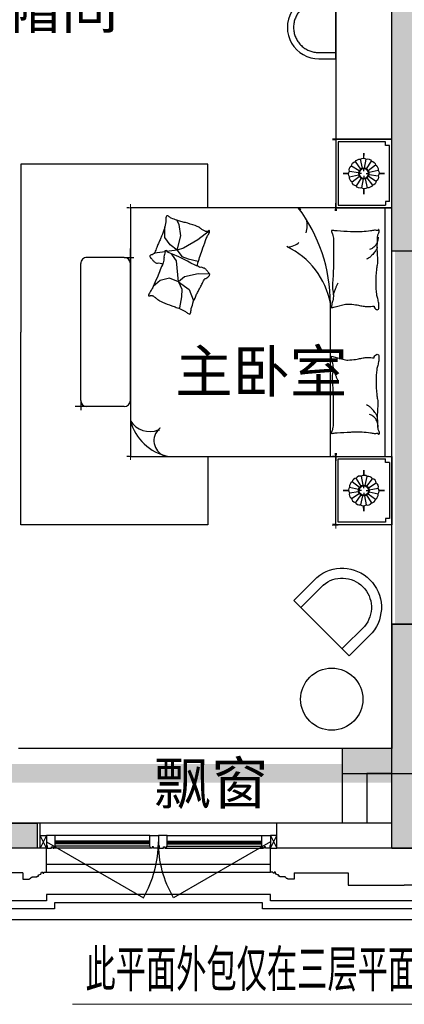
# Model space of a CAD drawing. Header units: millimetres. Extents: x 296296 to 297283, y 219875 to 220035.
# Tile 103 of 256: x 296786.1 to 296789.19, y 220009.73 to 220017.65. Entities that reach past the tile are written whole.
import ezdxf

# ---------------------------------------------------------------- set-up
doc = ezdxf.new("R2010")
doc.units = ezdxf.units.MM
doc.linetypes.add('185洋房-中间套（报建版）-旧规$0$洋房户型$0$CONTINOUS', pattern=[0])
doc.linetypes.add('185洋房-中间套（报建版）-旧规$0$洋房户型$0$XU-140-SF-N1$0$DASH', pattern=[0.35, 0.25, -0.1])
for name, color, linetype, lineweight in [('A-注-房间名称.....ANNO-ROOM', 251, 'Continuous', 0), ('A-注-符号注释.....ANNO-IDEN', 251, 'Continuous', 0), ('面积-计容-住宅-1', 1, 'Continuous', 0)]:
    doc.layers.add(name, color=color, linetype=linetype, lineweight=lineweight)
doc.styles.add('_TCH_DIM', font='SIMPLEX', dxfattribs={"bigfont": 'GBCBIG'})
doc.styles.get("Standard").update_dxf_attribs({"font": 'arial.ttf'})

# ---------------------------------------------------------------- blocks, each defined once
blk = doc.blocks.new('wy53eu64i765i57i78i')
for points in [[(982074.855165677, 187858.4381568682), (982274.855165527, 187858.4381568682), (982274.855165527, 184858.4381608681), (982074.855165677, 184858.4381608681)], [(982074.855165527, 181858.4377258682), (982074.8549365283, 180858.4376965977), (981674.8551094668, 180858.4376965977), (981674.8551047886, 180658.4376857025), (982674.8549365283, 180658.4377036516), (982674.8549365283, 180858.4377480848), (982274.855165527, 180858.4377301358), (982274.855165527, 181858.4377258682)]]:
    blk.add_hatch(color=253).paths.add_polyline_path(points)
at = {"color": 253}
for points in [[(982074.855165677, 187858.4381568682), (982274.855165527, 187858.4381568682), (982274.855165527, 184858.4381608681), (982074.855165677, 184858.4381608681)], [(982074.855165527, 181858.4377258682), (982074.8549365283, 180858.4376965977), (981674.8551094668, 180858.4376965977), (981674.8551047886, 180658.4376857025), (982674.8549365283, 180658.4377036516), (982674.8549365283, 180858.4377480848), (982274.855165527, 180858.4377301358), (982274.855165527, 181858.4377258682)]]:
    blk.add_lwpolyline(points, close=True, dxfattribs=at)
blk = doc.blocks.new('sayea5yuteaytuytrauyt')
h = blk.add_hatch()
h.set_pattern_fill('钢筋混凝土', color=253, scale=100)
h.set_pattern_definition([(45, (0, 0), (-176.7766952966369, 176.7766952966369), []), (49.99999999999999, (0, 0), (717.2601826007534, -62.75213498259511), [75, -825]), (355, (0, 0), (-138.751333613, 752.1921337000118), [60, -660]), (100.4514, (59.77168, -5.22934), (578.5093817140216, 689.4395420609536), [63.74019000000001, -701.142112]), (46.1842, (0, 200), (1067.241048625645, -165.5190143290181), [112.5, -1237.5]), (96.63560000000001, (88.936745, 186.206693), (934.6627055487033, 974.1178709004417), [95.610288, -1051.713]), (351.1842, (0, 200), (934.6619451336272, 974.1186009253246), [90, -990]), (21, (100, 150), (596.9070521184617, -402.6188906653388), [75, -825]), (326.0000000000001, (100, 150), (243.3153319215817, 725.150045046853), [60, -660]), (71.4514, (149.742233, 116.448394), (840.22262858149, 322.5304967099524), [63.74019000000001, -701.142112]), (37.5, (0, 0), (12.15985531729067, 332.8938538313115), [0, -652, 0, -670, 0, -662.5]), (7.5, (0, 0), (263.0695374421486, 394.4117118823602), [0, -382, 0, -637, 0, -252.5]), (327.5, (-223, 0), (533.822436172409, -22.55487173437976), [0, -250, 0, -780, 0, -1035]), (317.5, (-323, 0), (583.1861693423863, 100.1049823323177), [0, -325, 0, -518, 0, -735])])
h.paths.add_polyline_path([(1007424.854593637, 89058.43775986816), (1007424.854593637, 87258.43856486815), (1007174.854593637, 87258.43856486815), (1007174.854593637, 89058.43775986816)])
h.paths.add_polyline_path([(1021574.855280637, 89058.43775986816), (1021574.855280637, 87258.43856486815), (1021324.855280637, 87258.43856486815), (1021324.855280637, 89058.43775986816)])
h.paths.add_polyline_path([(989374.8548266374, 89058.43775186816), (989374.8548266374, 87258.43815686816), (989124.8548266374, 87258.43815686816), (989124.8548266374, 89058.43775186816)])
h.paths.add_polyline_path([(1039624.855051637, 89058.43775186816), (1039624.855051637, 87258.43815686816), (1039374.855051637, 87258.43815686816), (1039374.855051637, 89058.43775186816)])
h.paths.add_polyline_path([(1014474.854936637, 87858.43815686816), (1014474.854936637, 84858.43816086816), (1014274.854936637, 84858.43816086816), (1014274.854936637, 87858.43815686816)])
h.paths.add_polyline_path([(1044574.854944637, 92958.43692786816), (1044574.854944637, 91158.43691286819), (1044374.854944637, 91158.43691286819), (1044374.854944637, 92758.43691286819), (1044074.854822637, 92758.43691286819), (1044074.854822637, 92958.43691286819)])
h.paths.add_polyline_path([(984374.8549336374, 92758.43691286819), (984374.8549336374, 91158.43691286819), (984174.8549336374, 91158.43691286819), (984174.8548116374, 92958.43691286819), (984674.8550556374, 92958.43691286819), (984674.8550556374, 92758.43691286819)])
h.paths.add_polyline_path([(1027974.850721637, 92758.43691286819), (1027974.850721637, 91258.40206186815), (1027774.850721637, 91258.40206186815), (1027774.850721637, 92958.43691286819), (1028324.850721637, 92958.43691286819), (1028324.850721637, 92758.43691286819)])
h.paths.add_polyline_path([(1000974.859155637, 92958.43691286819), (1000974.859155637, 91258.40206186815), (1000774.859155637, 91258.40206186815), (1000774.859155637, 92758.43691286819), (1000424.859155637, 92758.43691286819), (1000424.859155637, 92958.43691286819)])
h.paths.add_polyline_path([(1033174.859613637, 92958.43691286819), (1033174.859613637, 91258.40205786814), (1032974.859613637, 91258.40205786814), (1032974.859613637, 92758.43691286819), (1032624.859613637, 92758.43691286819), (1032624.859613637, 92958.43691286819)])
h.paths.add_polyline_path([(995774.8502636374, 92758.43691286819), (995774.8502636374, 91258.40205786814), (995574.8502636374, 91258.40205786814), (995574.8502636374, 92958.43691286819), (996124.8502636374, 92958.43691286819), (996124.8502636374, 92758.43691286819)])
h.paths.add_polyline_path([(1014874.854936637, 80258.43772586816), (1014874.854936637, 80058.43772586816), (1014274.854936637, 80058.43772586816), (1014274.854936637, 81858.43772586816), (1014474.854936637, 81858.43772586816), (1014474.854936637, 80258.43772586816)])
h.paths.add_polyline_path([(1046674.855165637, 92358.43775186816), (1046674.855165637, 90658.43777086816), (1046474.855165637, 90658.43777086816), (1046474.855165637, 92158.43775186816), (1046024.855051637, 92158.43775186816), (1046024.855051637, 92358.43775186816)])
h.paths.add_polyline_path([(982274.8547116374, 92158.43775186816), (982274.8547116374, 90658.43777086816), (982074.8547116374, 90658.43777086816), (982074.8547116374, 92358.43775186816), (982724.8548266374, 92358.43775186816), (982724.8548266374, 92158.43775186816)])
h.paths.add_polyline_path([(1042874.855566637, 80058.43772586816), (1042874.855604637, 79458.43791586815), (1042074.855596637, 79458.43791586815), (1042074.855596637, 79658.43791586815), (1042674.855566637, 79658.43791586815), (1042674.855528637, 80258.43772586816), (1043624.855539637, 80258.43772586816), (1043624.855539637, 80058.43772586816)])
h.paths.add_polyline_path([(1010674.855341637, 80058.43772586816), (1010674.855379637, 79458.43791586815), (1009874.855367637, 79458.43791586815), (1009874.855367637, 79658.43791586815), (1010474.855341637, 79658.43791586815), (1010474.855303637, 80258.43772586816), (1011424.855310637, 80258.43772586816), (1011424.855310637, 80058.43772586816)])
h.paths.add_polyline_path([(1018874.854505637, 79658.43791586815), (1018874.854505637, 79458.43791586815), (1018074.854498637, 79458.43791586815), (1018074.854536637, 80058.43772586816), (1017324.854563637, 80058.43772586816), (1017324.854563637, 80258.43772586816), (1018274.854536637, 80258.43773286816), (1018274.854536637, 79658.43791586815)])
h.paths.add_polyline_path([(986674.8542806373, 79658.43791586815), (986674.8542806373, 79458.43791586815), (985874.8542736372, 79458.43791586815), (985874.8543116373, 80058.43772586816), (985124.8543376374, 80058.43772586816), (985124.8543376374, 80258.43772586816), (986074.8543116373, 80258.43773286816), (986074.8543116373, 79658.43791586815)])
h.paths.add_polyline_path([(1016574.855280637, 92758.43691286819), (1016574.855280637, 91158.43691286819), (1016374.855280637, 91158.43691286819), (1016374.855280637, 92158.43775186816), (1016074.855051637, 92158.43775186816), (1016074.855051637, 92358.43775186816), (1016374.855280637, 92358.43775186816), (1016374.855280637, 92958.43691286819), (1016874.855280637, 92958.43691286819), (1016874.855280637, 92758.43691286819)])
h.paths.add_polyline_path([(1012374.854593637, 92158.43775186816), (1012374.854593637, 91158.43691286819), (1012174.854593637, 91158.43691286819), (1012174.854593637, 92758.43691286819), (1011874.854593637, 92758.43691286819), (1011874.854593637, 92958.43691286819), (1012374.854593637, 92958.43691286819), (1012374.854593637, 92358.43775186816), (1012674.854826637, 92358.43775186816), (1012674.854826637, 92158.43775186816)])
h.paths.add_polyline_path([(1031699.854631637, 87258.43614286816), (1031699.854631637, 86658.43778686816), (1029249.854215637, 86658.43778686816), (1029249.854215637, 87258.43614286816), (1029449.854215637, 87258.43614286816), (1029449.854215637, 86858.43778286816), (1031499.854631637, 86858.43778286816), (1031499.854631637, 87258.43614286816)])
h.paths.add_polyline_path([(999499.8556616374, 87258.43614286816), (999499.8556616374, 86658.43778686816), (997049.8552426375, 86658.43778686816), (997049.8552426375, 87258.43614286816), (997249.8552426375, 87258.43614286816), (997249.8552426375, 86858.43778286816), (999299.8556616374, 86858.43778286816), (999299.8556616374, 87258.43614286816)])
h.paths.add_polyline_path([(1029449.854215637, 89158.43772886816), (1029449.854215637, 88743.43829786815), (1029249.854215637, 88743.43829786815), (1029249.854215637, 89358.43772886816), (1031699.854631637, 89358.43772886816), (1031699.854631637, 88743.43913286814), (1031499.854631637, 88743.43913286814), (1031499.854631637, 89158.43772886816)])
h.paths.add_polyline_path([(999499.8556616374, 89358.43772886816), (999499.8556616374, 88743.43829786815), (999299.8556616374, 88743.43829786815), (999299.8556616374, 89158.43772886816), (997249.8552426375, 89158.43772886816), (997249.8552426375, 88743.43913286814), (997049.8552426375, 88743.43913286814), (997049.8552426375, 89358.43772886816)])
h.paths.add_polyline_path([(1026174.845110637, 92958.43691286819), (1026174.845110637, 90058.43717586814), (1025974.845110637, 90058.43717586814), (1025974.845110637, 92758.43691286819), (1025574.850809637, 92758.43691286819), (1025574.850809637, 92958.43691286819)])
h.paths.add_polyline_path([(1002774.864763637, 92758.43691286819), (1002774.864763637, 90058.43717586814), (1002574.864763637, 90058.43717586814), (1002574.864763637, 92958.43691286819), (1003174.859068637, 92958.43691286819), (1003174.859068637, 92758.43691286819)])
h.paths.add_polyline_path([(993974.8547306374, 92958.43691686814), (993974.8547306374, 90058.44779286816), (993774.8547306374, 90058.44779286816), (993774.8547306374, 92758.43691286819), (993374.8515306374, 92758.43691286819), (993374.8515306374, 92958.43691286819)])
h.paths.add_polyline_path([(1034974.855142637, 92758.43691286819), (1034974.855142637, 90058.44779286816), (1034774.855142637, 90058.44779286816), (1034774.855142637, 92958.43691686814), (1035374.858343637, 92958.43691286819), (1035374.858343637, 92758.43691286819)])
h.paths.add_polyline_path([(1046674.855165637, 83408.43776386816), (1046674.855165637, 80058.43772586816), (1046074.855165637, 80058.43772586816), (1046074.855165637, 80258.43772586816), (1046474.855165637, 80258.43772586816), (1046474.855165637, 83408.43776386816)])
h.paths.add_polyline_path([(982674.8547116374, 80258.43772586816), (982674.8547116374, 80058.43772586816), (982074.8547116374, 80058.43772586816), (982074.8547116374, 83408.43776386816), (982274.8547116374, 83408.43776386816), (982274.8547116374, 80258.43772586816)])
h.paths.add_polyline_path([(1001674.854280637, 89358.43772886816), (1001674.854280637, 86658.43778686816), (1001474.854280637, 86658.43778686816), (1001474.854280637, 89158.43772886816), (1000774.859155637, 89158.43772886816), (1000774.859155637, 89358.43772886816)])
h.paths.add_polyline_path([(1027274.855596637, 89158.43772886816), (1027274.855596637, 86658.43778686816), (1027074.855596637, 86658.43778686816), (1027074.855596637, 89358.43772886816), (1027974.850721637, 89358.43772886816), (1027974.850721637, 89158.43772886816)])
h.paths.add_polyline_path([(995074.8548266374, 89158.43772886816), (995074.8548266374, 86658.43778686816), (994874.8548266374, 86658.43778686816), (994874.8548266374, 89358.43772886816), (995774.8502636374, 89358.43772886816), (995774.8502636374, 89158.43772886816)])
h.paths.add_polyline_path([(1033874.855051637, 89358.43772886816), (1033874.855051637, 86658.43778686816), (1033674.855051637, 86658.43778686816), (1033674.855051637, 89158.43772886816), (1032974.859613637, 89158.43772886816), (1032974.859613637, 89358.43772886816)])
h.paths.add_polyline_path([(989374.8548266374, 92958.43691286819), (989374.8548266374, 92158.43691286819), (988974.8548266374, 92158.43691286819), (988974.8548266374, 92958.43691286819)])
h.paths.add_polyline_path([(1007574.854593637, 92958.43691286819), (1007574.854593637, 92158.43691286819), (1007174.854593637, 92158.43691286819), (1007174.854593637, 92958.43691286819)])
h.paths.add_polyline_path([(995074.8548266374, 79658.43738986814), (995074.8548266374, 79258.43738986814), (994374.8548266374, 79258.43738986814), (994374.8548266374, 79658.43738986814)])
h.paths.add_polyline_path([(1002174.854280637, 79658.43738986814), (1002174.854280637, 79258.43738986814), (1001474.854280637, 79258.43738986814), (1001474.854280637, 79658.43738986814)])
h.paths.add_polyline_path([(1027274.855596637, 79658.43738986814), (1027274.855596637, 79258.43738986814), (1026574.855596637, 79258.43738986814), (1026574.855596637, 79658.43738986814)])
h.paths.add_polyline_path([(1034374.855051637, 79658.43738986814), (1034374.855051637, 79258.43738986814), (1033674.855051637, 79258.43738986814), (1033674.855051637, 79658.43738986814)])
h.paths.add_polyline_path([(1039774.855051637, 92958.43691286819), (1039774.855051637, 92158.43691286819), (1039374.855051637, 92158.43691286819), (1039374.855051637, 92958.43691286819)])
h.paths.add_polyline_path([(1021574.855280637, 92958.43691286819), (1021574.855280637, 92158.43691286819), (1021174.855280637, 92158.43691286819), (1021174.855280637, 92958.43691286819)])
at = {"color": 253}
for points in [[(1014474.854936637, 87858.43815686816), (1014474.854936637, 84858.43816086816), (1014274.854936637, 84858.43816086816), (1014274.854936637, 87858.43815686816), (1014474.854936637, 87858.43815686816)], [(1014874.854936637, 80258.43772586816), (1014874.854936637, 80058.43772586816), (1014274.854936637, 80058.43772586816), (1014274.854936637, 81858.43772586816), (1014474.854936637, 81858.43772586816), (1014474.854936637, 80258.43772586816), (1014874.854936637, 80258.43772586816)], [(1010674.855341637, 80058.43772586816), (1010674.855379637, 79458.43791586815), (1009874.855367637, 79458.43791586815), (1009874.855367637, 79658.43791586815), (1010474.855341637, 79658.43791586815), (1010474.855303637, 80258.43772586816), (1011424.855310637, 80258.43772586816), (1011424.855310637, 80058.43772586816), (1010674.855341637, 80058.43772586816)]]:
    blk.add_lwpolyline(points, close=True, dxfattribs=at)
blk = doc.blocks.new('aersuhetadujtyrujryjiyruj')
at = {"color": 253}
for points in [[(820399.8551656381, 221328.4376816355), (822199.8551656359, 221328.4376816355)], [(820399.8551656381, 221263.4376816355), (822199.8551656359, 221263.4376816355)], [(824349.8551656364, 221328.4376816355), (826149.8551656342, 221328.4376816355)], [(824349.8551656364, 221263.4376816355), (826149.8551656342, 221263.4376816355)], [(826774.8551656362, 221033.4376816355), (826149.8551656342, 221033.4376816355), (826149.8551656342, 221083.4376816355), (824349.8551656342, 221083.4376816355), (824349.8551656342, 221033.4376816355), (822199.8551656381, 221033.4376816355), (822199.8551656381, 221083.4376816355), (820399.8551656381, 221083.4376816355), (820399.8551656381, 221033.4376816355), (819774.8551656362, 221033.4376816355)], [(826774.8551656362, 220968.4376816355), (826084.8551656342, 220968.4376816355), (826084.8551656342, 221018.4376816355), (824414.8551656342, 221018.4376816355), (824414.8551656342, 220968.4376816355), (822134.8551656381, 220968.4376816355), (822134.8551656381, 221018.4376816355), (820464.8551656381, 221018.4376816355), (820464.8551656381, 220968.4376816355), (819774.8551656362, 220968.4376816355)], [(819774.8551656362, 220883.4376816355), (826774.8551656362, 220883.4376816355)]]:
    blk.add_lwpolyline(points, dxfattribs=at)
blk = doc.blocks.new('4uyh5uj6kj67j75rykjtuk7tsik76ykj')
at = {"color": 253}
for s, p in [('衣帽间', (835696.4975653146, 428650)), ('主卧室', (837535.0101857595, 425724)), ('飘窗', (837362.7660356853, 422412.5236090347))]:
    blk.add_text(s, height=337.5886524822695, dxfattribs=at).set_placement(p)
blk = doc.blocks.new('185洋房-中间套（报建版）-旧规$0$洋房户型$0$11A$C643C1FD2')
at = {"color": 253}
for points in [[(28.00162752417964, 342.6770962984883, -0.2633679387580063), (0.0515171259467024, 361.4657623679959, -0.494818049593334), (9.22300753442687, 380.2089987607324, -0.049224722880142), (26.89366485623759, 381.9528907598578, -0.0368308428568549), (50.53589313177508, 380.2089987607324, -0.0318926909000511), (88.513958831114, 372.0737317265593, 0.0357819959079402), (122.4282498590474, 365.0841070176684, 0.0329412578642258), (212.0899194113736, 359.1705537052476, 0.0265644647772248), (323.3170857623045, 365.0841070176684, 0.0179054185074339), (360.8313586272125, 370.4487565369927, -0.0333974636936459), (381.0393698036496, 372.7026747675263, -0.0320396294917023), (418.1219118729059, 371.9701745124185, 0.018441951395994), (482.4437609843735, 368.9494421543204, 0.0108372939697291), (547.20722402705, 369.7023622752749, 0.0146238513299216), (595.1154809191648, 372.7026747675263, 0.1112493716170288), (617.6622878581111, 380.009099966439, -0.1537083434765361), (634.5505437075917, 383.9622313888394, -0.0764444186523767), (641.9869964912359, 382.2391803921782, -0.215512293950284), (643.9398537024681, 380.2089987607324, -0.5858582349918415), (641.2773915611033, 377.1638927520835, 0.3634893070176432), (636.428366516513, 374.5792910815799, 0.1917162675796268), (636.3710470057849, 363.0441536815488, -0.1296753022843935), (638.3061893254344, 346.4303289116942, -0.0173502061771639), (635.3064320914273, 329.6262630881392, 0.0193256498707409), (632.6727208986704, 314.5282753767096, 0.0188175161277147), (626.0583722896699, 246.1461785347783, 0.0218280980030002), (625.1612337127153, 186.9199199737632, 0.0062041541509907), (626.5468691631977, 153.0692459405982, 0.0019630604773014), (632.6727208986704, 46.17539165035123, 0.0283408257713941), (636.9498540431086, 10.04676229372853, -0.1170135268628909), (636.428366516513, 1.137023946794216, -0.3660599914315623), (634.9992988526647, 0.2057491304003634, -0.0397304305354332), (621.4055880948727, 3.013640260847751, -0.0483088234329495), (607.6671159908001, 8.49546699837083, 0.0629807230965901), (596.9933037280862, 12.39658056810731, 0.0405796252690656), (573.5959727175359, 15.7771522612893, 0.0143450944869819), (506.85604535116, 18.02642949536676, 0.0054844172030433), (381.4113608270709, 17.27782013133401, 0.0071527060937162), (285.2684470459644, 14.27319686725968, 0.0087615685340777), (242.7241944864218, 11.586396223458, -0.0081531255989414), (197.0090114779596, 8.643489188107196, -0.062510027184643), (139.879690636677, 13.04411358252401, 0.078669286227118), (94.29284231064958, 15.08410701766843, 0.0478250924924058), (71.93141105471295, 10.36764307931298, -0.0344939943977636), (41.1465831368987, 3.013640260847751, -0.0235713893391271), (15.81139786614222, -8.1299222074e-06, -0.5102284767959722), (14.85667191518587, 1.137023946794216), (22.36815910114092, 31.16260241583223), (43.02460189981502, 113.7327313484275, 0.0730409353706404), (44.97563112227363, 133.3135636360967, 0.0233051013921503), (39.26876032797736, 194.4262439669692, 0.0182988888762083), (35.19884174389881, 217.2706755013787, -0.0109698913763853), (27.85368260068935, 255.2657693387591, -0.0422811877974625), (24.94686314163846, 289.579173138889, -0.0272005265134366), (27.85368260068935, 342.9727865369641)], [(501.8616993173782, 368.8804882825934, 0.0278421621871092), (478.0799251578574, 358.2673156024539, 0.0486850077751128), (465.5431597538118, 350.1835615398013, 0.0236664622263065), (437.6198862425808, 325.8245057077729, 0.0312234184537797), (418.5966097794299, 305.1453350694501, 0.0468009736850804), (413.4886008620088, 297.4792006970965, 0.023190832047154), (405.4516541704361, 280.7496055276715)], [(583.8483481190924, 374.5792910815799, 0.0881531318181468), (549.3185234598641, 371.0355364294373, 0.0881531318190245), (518.1231781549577, 355.8132692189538, 0.0775471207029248), (496.4769416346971, 334.2011149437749, 0.077547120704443), (482.4437609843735, 307.0218101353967)], [(118.3913605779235, 15.79728258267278, 0.0097294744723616), (145.6801728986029, 24.82911724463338, 0.009729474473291), (172.5969230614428, 34.91583502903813, 0.0079705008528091), (194.3418602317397, 43.95450188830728, 0.0079705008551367), (215.7876314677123, 53.68171564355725)]]:
    blk.add_lwpolyline(points, format="xyb", dxfattribs=at)
blk = doc.blocks.new('185洋房-中间套（报建版）-旧规$0$洋房户型$0$11A$C5A527934')
at = {"color": 253}
for p, q in [((122.7863028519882, 492.3297854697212), (194.0422210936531, 398.7701386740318)), ((469.082148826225, 493.1734273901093), (467.2889541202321, 399.6312042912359)), ((194.0422210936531, 398.7701386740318), (261.6452530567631, 281.4336128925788)), ((347.0384173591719, 320.5457457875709), (364.8287260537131, 400.5479455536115)), ((467.2889541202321, 399.6312042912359), (490.5114477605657, 289.7861020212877)), ((329.248285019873, 268.9888375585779), (347.0384173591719, 320.5457457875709)), ((530.7634408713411, 243.3727071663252), (592.6898554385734, 326.9167924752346)), ((592.6898554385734, 326.9167924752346), (677.8384109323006, 360.9532905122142)), ((677.8384109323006, 360.9532905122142), (699.5126560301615, 357.8590980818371)), ((69.51041293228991, 247.6549006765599), (37.09750266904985, 229.6184736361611)), ((162.0198065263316, 260.0996760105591), (69.51041293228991, 247.6549006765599)), ((277.656460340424, 231.6545115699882), (162.0198065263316, 260.0996760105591)), ((261.6452530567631, 281.4336128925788), (277.656460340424, 231.6545115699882)), ((277.656460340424, 231.6545115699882), (329.248285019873, 268.9888375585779)), ((530.7634408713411, 243.3727071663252), (363.562474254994, 226.3543945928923)), ((490.5114477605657, 289.7861020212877), (530.7634408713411, 243.3727071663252)), ((530.7634408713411, 243.3727071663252), (502.8965543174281, 169.1111991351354)), ((530.7634408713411, 243.3727071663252), (591.1416068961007, 268.1265008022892)), ((591.1416068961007, 268.1265008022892), (653.0678451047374, 265.0323083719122)), ((653.0678451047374, 265.0323083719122), (741.3128976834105, 249.5610920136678)), ((741.3128976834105, 249.5610920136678), (744.2826452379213, 243.7632998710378)), ((233.1808649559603, 174.7640555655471), (174.4729873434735, 132.0963089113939)), ((277.656460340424, 231.6545115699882), (233.1808649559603, 174.7640555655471)), ((277.656460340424, 231.6545115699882), (288.2512753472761, 146.9533973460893)), ((318.6659118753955, 193.8651198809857), (307.8287011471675, 186.1295117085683)), ((363.562474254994, 226.3543945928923), (318.6659118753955, 193.8651198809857)), ((502.8965543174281, 169.1111991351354), (521.4744786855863, 94.8498182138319)), ((174.4729873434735, 132.0963089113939), (90.85874809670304, 132.0963089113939)), ((289.9070901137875, 133.7158508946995), (300.5571840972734, 48.57280439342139)), ((521.4744786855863, 94.8498182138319), (569.7114051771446, 38.53747242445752))]:
    blk.add_line(p, q, dxfattribs=at)
blk.add_lwpolyline([(405.0356356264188, 391.5003112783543, -0.0256263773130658), (394.5934741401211, 394.0405346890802, -0.0108003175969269), (278.209239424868, 431.5106167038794, -0.0045599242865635), (199.4338971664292, 459.5707737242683, -0.0112502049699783), (167.8769151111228, 471.9491266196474, -0.0693939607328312), (150.9364112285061, 481.9861399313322, 0.0797562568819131), (135.9971100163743, 490.4264496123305, 0.1063994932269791), (122.7863028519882, 492.3297854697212, 0.3286420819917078), (119.1773717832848, 489.2655320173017, 0.2995467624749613), (121.3153486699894, 483.4137400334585, -0.1899166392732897), (126.2542959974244, 475.4833428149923, -0.0335175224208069), (127.3176843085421, 466.2475801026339, -0.0756271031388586), (126.8906863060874, 462.1304654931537, -0.0534886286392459), (124.2209201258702, 455.063051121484, -0.0178378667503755), (113.3135905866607, 435.2732662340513, -0.0383935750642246), (97.84424402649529, 413.4275901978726, 0.0595290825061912), (88.45066338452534, 398.9000875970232, 0.0359425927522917), (78.95537845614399, 375.3470172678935, 0.011245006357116), (55.85925023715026, 297.6302435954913, 0.0062027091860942), (46.61283075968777, 262.009805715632, -0.010783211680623), (41.10622010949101, 241.5682398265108, -0.0194848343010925), (37.09750266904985, 229.6184736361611, -0.0050616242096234), (19.43351800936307, 184.4461909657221, -0.1013919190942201), (4.367418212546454, 161.6979340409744, 0.2237680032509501), (2.24386440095e-05, 149.6127858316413, 0.2555795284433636), (2.805489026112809, 145.4583129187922, 0.0815627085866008), (16.92475666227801, 140.8788286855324, 0.0718052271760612), (32.32184490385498, 140.7632261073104, -0.0699853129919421), (48.11559286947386, 140.7018463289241, -0.0354599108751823), (101.6783004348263, 129.0320565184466, -0.0294323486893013), (163.8247328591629, 106.7504570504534, -0.0015539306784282), (193.8273851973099, 93.84524431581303, 0.0015200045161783), (224.4987916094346, 80.64991030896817, 0.004735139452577), (256.237719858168, 67.46336765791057, -0.0038204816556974), (295.604757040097, 51.19196171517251, -0.2960011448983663), (315.3198151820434, 22.10359100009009, 0.6497743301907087), (334.6137799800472, 13.98520612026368, 0.0231899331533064), (338.6621444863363, 18.15789371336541, -0.0288000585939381), (341.960333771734, 21.48196777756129, -0.0057266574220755), (347.8876233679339, 26.68343014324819, 0.0043580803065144), (355.6948428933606, 33.49688085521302, 0.0275279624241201), (370.9950301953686, 48.67188713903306, 0.0462141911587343), (378.6929041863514, 58.96571177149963, 0.194121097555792), (381.2113511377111, 73.97301234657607, -0.1337189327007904), (382.2652226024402, 95.61669339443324, -0.0057790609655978), (388.9653815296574, 115.431317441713, -0.0088817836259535)], format="xyb", dxfattribs=at)
blk.add_lwpolyline([(770.2698468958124, 299.0561550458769, 0.1013919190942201), (787.0352203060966, 320.5827156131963, -0.2237680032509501), (792.3160632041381, 332.2975630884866, -0.2555795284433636), (789.8372789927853, 336.6548462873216, -0.0815627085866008), (776.1105519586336, 342.3030636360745, -0.0718052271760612), (760.7676185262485, 343.5984725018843, 0.0699853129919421), (745.0250362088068, 344.8702209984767, 0.0354599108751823), (692.5143547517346, 360.6111221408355, 0.0294323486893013), (632.2585668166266, 387.5905357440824, 0.0015539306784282), (603.3333250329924, 402.757409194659, -0.0015200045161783), (573.7635334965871, 418.2648087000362, -0.004735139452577), (543.1286866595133, 433.8452654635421, 0.0038204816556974), (505.1246174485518, 453.0861851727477, 0.2960011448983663), (487.6971029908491, 483.6000929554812, 0.265444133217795), (469.082148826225, 493.1734273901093, -0.0231899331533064), (464.7258680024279, 489.3233112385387, 0.0288000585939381), (461.1825995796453, 486.2618132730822, 0.0057266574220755), (454.8740680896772, 481.5299634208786, -0.0043580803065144), (446.5675822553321, 475.3349589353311, -0.0275279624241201), (430.149279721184, 461.3773126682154, -0.0462141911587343), (421.6850562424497, 451.7037915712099, -0.194121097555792), (418.0237477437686, 436.9336708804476, 0.1337189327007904), (415.3140452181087, 415.4344363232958, 0.0115049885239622), (398.5551213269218, 377.3189803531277, 0.0088817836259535), (374.8533441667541, 328.8747350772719, 0.0124257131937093), (341.4359616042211, 267.358714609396, -0.0336123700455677), (330.0450882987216, 244.0923795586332), (309.3242681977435, 193.4073047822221), (293.3396342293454, 154.3073867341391, 0.2243410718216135), (280.2644931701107, 142.336453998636, -0.7227715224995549), (280.1118582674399, 134.362428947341, -0.1035130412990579), (283.475598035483, 133.9159818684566, 0.0534647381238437), (289.9907356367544, 133.7042395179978, 0.0301092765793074), (310.7412826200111, 129.5083340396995, -0.0314364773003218), (330.6279829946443, 125.5419687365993, -0.0532399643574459), (344.2355694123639, 125.1658530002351, 0.0551795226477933), (357.3661006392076, 124.7520930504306, 0.0562710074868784), (380.1486569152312, 118.8334074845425, 0.0108003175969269), (493.3185365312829, 72.55300682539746, 0.0045599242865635), (569.7114051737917, 38.53747242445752, 0.0112502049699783), (600.2267866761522, 23.7767736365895, 0.0693939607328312), (616.3481453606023, 12.47084147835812, -0.0797562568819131), (630.5965715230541, 2.91030277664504, -0.1063994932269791), (643.622630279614, -7.6228861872e-06, -0.3286420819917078), (647.45581179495, 2.778616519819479, -0.2995467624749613), (645.7726487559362, 8.777064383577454, 0.1899166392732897), (641.4560746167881, 17.06268979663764, 0.0335175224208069), (641.103711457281, 26.35278924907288, 0.0756271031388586), (641.8450193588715, 30.42506412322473, 0.0534886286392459), (645.0486305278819, 37.26705745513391, 0.0178378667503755), (657.4407085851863, 56.16260785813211, 0.0383935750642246), (674.5389620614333, 76.75833489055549, -0.0595290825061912), (685.0184041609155, 90.52310813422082, -0.0359425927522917), (696.2910374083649, 113.2791029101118, -0.011245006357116), (725.2760093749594, 188.9969967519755, -0.0062027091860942), (737.2254412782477, 223.8039349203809, 0.010783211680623), (744.2826452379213, 243.7632998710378, 0.0194848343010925), (749.1954882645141, 255.370655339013, 0.0050616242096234)], format="xyb", close=True, dxfattribs=at)
blk = doc.blocks.new('185洋房-中间套（报建版）-旧规$0$洋房户型$0$11cdx床头灯2.0')
at = {"color": 253}
for p, q in [((0, 121.9930754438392), (0, 164.8358911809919)), ((-22.36753262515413, 36.55522483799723), (-61.20316116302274, 100.0242339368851)), ((-6.675826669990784, 42.33230819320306), (-18.26673075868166, 115.8317782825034)), ((10.03221337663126, 41.66468136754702), (27.45064381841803, 114.0049844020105)), ((25.21293987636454, 34.65398449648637), (68.98890671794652, 94.82196510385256)), ((-121.9930754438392, 0), (-164.8358911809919, 0)), ((-41.66468137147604, 10.0322133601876), (-114.0049843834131, 27.45064379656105)), ((-34.65398450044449, 25.21293987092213), (-94.82196508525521, 68.98890669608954)), ((-19.46074865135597, 0), (-38.24746614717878, 0)), ((0, 19.46074865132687), (0, 38.24746614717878)), ((19.46074865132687, 0), (38.24746614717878, 0)), ((36.55522483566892, 22.36753262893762), (100.0242339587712, 61.20316118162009)), ((42.33230819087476, 6.675826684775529), (115.8317783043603, 18.26673077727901)), ((121.9930754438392, 0), (164.8358911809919, 0)), ((-42.33230818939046, -6.675826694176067), (-115.831778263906, -18.26673078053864)), ((-36.55522482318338, -22.36753264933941), (-100.0242339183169, -61.20316118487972)), ((-25.21293984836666, -34.65398451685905), (-68.9889066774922, -94.82196510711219)), ((-27.26200928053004, -114.0502396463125), (-9.963274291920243, -41.68122052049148)), ((0, -19.46074865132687), (0, -38.24746614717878)), ((18.72336690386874, -113.8760766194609), (6.952890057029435, -42.28768495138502)), ((62.58618011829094, -99.16473352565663), (22.87297582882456, -36.24110863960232)), ((34.65398451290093, -25.21293985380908), (96.00410843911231, -67.33413310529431)), ((41.66468137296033, -10.03221335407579), (114.3802456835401, -25.8424789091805)), ((0, -121.9930754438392), (0, -164.8358911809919))]:
    blk.add_line(p, q, dxfattribs=at)
for points in [[(0, 164.8358911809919), (0, 121.9930754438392)], [(-164.8358911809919, 0), (-121.9930754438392, 0)], [(164.8358911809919, 0), (122.0982539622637, -1.711093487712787)], [(0, -164.8358911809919), (0, -121.9930754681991)]]:
    blk.add_lwpolyline(points, dxfattribs=at)
for radius in [42.85546614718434, 38.24746614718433]:
    blk.add_circle((0, 0), radius, dxfattribs=at)
for centre, start, end in [((-55.65763585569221, 60.34635381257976), 97.98094052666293, 167.5444984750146), ((-28.32740078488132, 77.05201628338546), 75.48094052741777, 145.0444984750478), ((3.315424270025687, 82.02720775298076), 52.98094052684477, 122.5444984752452), ((34.45350603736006, 74.51450042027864), 30.48094052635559, 100.0444984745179), ((60.34635383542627, 55.6576358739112), 7.980940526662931, 77.54449847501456), ((-82.02720773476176, 3.315424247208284), 142.9809405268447, 212.5444984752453), ((-74.51450040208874, 34.45350601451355), 120.4809405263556, 190.0444984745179), ((77.05201630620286, 28.32740080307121), 345.4809405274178, 55.04449847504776), ((82.02720777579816, -3.315424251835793), 322.9809405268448, 32.54449847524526), ((-77.05201626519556, -28.32740080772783), 165.4809405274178, 235.0444984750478), ((-60.34635379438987, -55.65763587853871), 187.9809405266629, 257.5444984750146), ((55.65763589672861, -60.34635381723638), 277.9809405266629, 347.5444984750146), ((74.51450044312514, -34.45350601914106), 300.4809405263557, 10.04449847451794), ((-34.45350599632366, -74.51450042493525), 210.4809405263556, 280.044498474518), ((-3.31542422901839, -82.02720775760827), 232.9809405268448, 302.5444984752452), ((28.32740082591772, -77.05201628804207), 255.4809405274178, 325.0444984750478)]:
    blk.add_arc(centre, 40.1031497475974, start, end, dxfattribs=at)
blk = doc.blocks.new('185洋房-中间套（报建版）-旧规$0$洋房户型$0$11cdx床尾凳')
at = {"color": 253}
for p, q in [((-550, 0), (-672.5504942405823, 0)), ((-600, -50), (-600, 28.31528664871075)), ((550, 0), (-550, 0)), ((-600, -50), (-600, -350)), ((600, -50), (600, -350)), ((600, -350), (600, -443.3528704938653)), ((550, -400), (-550, -400)), ((550, -400), (627.8744927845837, -400))]:
    blk.add_line(p, q, dxfattribs=at)
for centre, start, end in [((-550, -50), 90, 180), ((550, -50), 0, 90), ((-550, -350), 180, 270), ((550, -350), 270, 0)]:
    blk.add_arc(centre, 50, start, end, dxfattribs=at)
blk = doc.blocks.new('*U1150')
at = {"color": 253}
for p, q in [((-2058.050244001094, 0), (-2608.050244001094, 0)), ((-2608.050244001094, 0), (-2608.050244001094, -450.0000000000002)), ((-58.05024400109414, 0), (-2058.050244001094, 0)), ((-2058.050244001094, 0), (-2058.050244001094, -2100)), ((-2058.050244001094, -450), (-2058.050244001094, 0)), ((-58.05024400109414, -2100), (-58.05024400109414, 0)), ((-58.05024400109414, -450), (-58.05024400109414, 0)), ((-58.05024400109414, 0), (491.9497559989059, 0)), ((491.9497559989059, 0), (491.9497559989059, -450)), ((-2588.050244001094, -50), (-2588.050244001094, -430)), ((-2078.050244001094, -430), (-2078.050244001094, -50)), ((-58.05024400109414, -52.37141133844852), (-2058.050244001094, -52.37141133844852)), ((-38.05024400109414, -430), (-38.05024400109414, -50)), ((471.9497559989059, -50), (471.9497559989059, -430)), ((-2608.050244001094, -450), (-2058.050244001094, -450)), ((-2588.050244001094, -430), (-2078.050244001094, -430)), ((491.9497559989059, -450), (-58.05024400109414, -450)), ((471.9497559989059, -430), (-38.05024400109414, -430)), ((-2058.050244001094, -2100), (-58.05024400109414, -2100))]:
    blk.add_line(p, q, dxfattribs=at)
at = {"color": 253, "linetype": '185洋房-中间套（报建版）-旧规$0$洋房户型$0$CONTINOUS', "ltscale": 2.5}
blk.add_line((-58.05024400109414, -494.0539780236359), (-1287.688693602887, -493.6936342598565), dxfattribs=at)
at = {"color": 253}
for points in [[(-2558.050244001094, -20), (-2558.050244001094, -50), (-2588.050244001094, -50)], [(-2108.050244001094, -20), (-2558.050244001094, -20)], [(-2108.050244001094, -20), (-2108.050244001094, -50), (-2078.050244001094, -50)], [(-8.050244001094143, -20), (-8.050244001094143, -50), (-38.05024400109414, -50)], [(-8.050244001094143, -20), (441.9497559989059, -20)], [(441.9497559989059, -20), (441.9497559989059, -50), (471.9497559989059, -50)], [(-2058.050244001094, -1479.576318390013), (-2408.056364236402, -1479.576318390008), (-2408.056364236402, -2979.576318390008), (-2408.056364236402, -2979.576318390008), (-1058.050244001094, -2979.576318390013)], [(-58.05024400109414, -1479.576318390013), (491.9436357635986, -1479.576318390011), (491.9436357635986, -2979.576318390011), (491.9436357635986, -2979.576318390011), (-1058.050244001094, -2979.576318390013)]]:
    blk.add_lwpolyline(points, dxfattribs=at)
for points in [[(-2608.050244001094, -332.5829230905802, 0, 18, 0), (-2608.050244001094, -478.5486145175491, 10, 10, 0)], [(-2058.050244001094, -349.7433749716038, 0, 10, 0), (-2058.050244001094, -477.732901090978, 10, 10, 0)], [(-58.05024400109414, -349.7433749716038, 0, 10, 0), (-58.05024400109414, -477.732901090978, 10, 10, 0)], [(491.9497559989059, -332.5829230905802, 0, 18, 0), (491.9497559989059, -478.5486145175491, 10, 10, 0)], [(-2638.693226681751, -450, 10, 0, 0), (-2460.97911710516, -450, 10, 10, 0)], [(-2031.354178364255, -450, 18, 0, 0), (-2190.535785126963, -450, 10, 10, 0)], [(-84.74630963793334, -450, 18, 0, 0), (74.43529712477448, -450, 10, 10, 0)], [(522.592738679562, -450, 10, 0, 0), (344.878629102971, -450, 10, 10, 0)], [(-289.570384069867, -1858.974266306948, 10, 0, 0.3742418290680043), (-123.6961756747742, -1895.367973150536, 10, 10, -2.215859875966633)], [(-271.9154802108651, -1863.698682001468, 10, 0, -0.1770186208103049), (-264.781054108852, -1995.667389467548, 10, 10, 2.215859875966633)], [(-58.05024400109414, -1958.516598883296, 0, 10, 0), (-58.05024400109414, -2130, 10, 10, 0)], [(-2058.050244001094, -2005.373558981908, 0, 10, 0), (-2058.050244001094, -2130, 10, 10, 0)], [(-1816.301881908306, -2100, 0, 10, 0), (-2088.050244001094, -2100, 10, 10, 0)], [(-182.6766850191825, -2100, 0, 10, 0), (-28.05024400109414, -2100, 10, 10, 0)]]:
    blk.add_lwpolyline(points, format="xyseb", dxfattribs=at)
at = {"color": 253, "linetype": '185洋房-中间套（报建版）-旧规$0$洋房户型$0$CONTINOUS', "ltscale": 2.5}
for centre, radius, start, end in [((-1286.90856368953, -1775.735626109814), 1282.042229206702, 90.03486480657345, 126.9770269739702), ((-1168.668092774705, -1124.520932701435), 641.9571511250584, 100.6846126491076, 154.0789214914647), ((-442.1018839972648, -1720.672995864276), 391.6461517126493, 284.3565564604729, 348.6982700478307), ((-184.1068333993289, -1781.829325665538), 129.6719098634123, 228.5450077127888, 346.4386693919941), ((-438.8865260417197, -1944.946974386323), 181.3429785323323, 301.1833281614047, 22.20619447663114)]:
    blk.add_arc(centre, radius, start, end, dxfattribs=at)
at = {"color": 253, "linetype": '185洋房-中间套（报建版）-旧规$0$洋房户型$0$XU-140-SF-N1$0$DASH', "ltscale": 2.5}
blk.add_arc((-1915.969034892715, -855.2302890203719), 175.8930122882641, 5.18840646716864, 143.8786841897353, dxfattribs=at)
at = {"color": 253, "xscale": -1}
for name, p in [('185洋房-中间套（报建版）-旧规$0$洋房户型$0$11cdx床头灯2.0', (-2333.050244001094, -225)), ('185洋房-中间套（报建版）-旧规$0$洋房户型$0$11A$C643C1FD2', (-1238.356507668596, -485.6770544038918))]:
    blk.add_blockref(name, p, dxfattribs=at)
at = {"color": 253}
for name, p in [('185洋房-中间套（报建版）-旧规$0$洋房户型$0$11cdx床头灯2.0', (216.9497559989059, -225)), ('185洋房-中间套（报建版）-旧规$0$洋房户型$0$11A$C643C1FD2', (-877.7439803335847, -485.6770544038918)), ('185洋房-中间套（报建版）-旧规$0$洋房户型$0$11A$C5A527934', (-1993.689784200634, -1956.163217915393)), ('185洋房-中间套（报建版）-旧规$0$洋房户型$0$11cdx床尾凳', (-1058.050244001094, -2100))]:
    blk.add_blockref(name, p, dxfattribs=at)
blk = doc.blocks.new('185洋房-中间套（报建版）-旧规$0$洋房户型$0$0627004614060755559669DADA558Desk_7_ICDA')
at = {"color": 253, "linetype": 'ByBlock'}
for p, q in [((135.5067688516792, 454.3815198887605), (-1.33659341e-08, 454.3815198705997)), ((4.08836058e-08, 50.00073370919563), (135.8617244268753, 49.99874006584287))]:
    blk.add_line(p, q, dxfattribs=at)
at = {"color": 253}
blk.add_lwpolyline([(135.5067688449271, 504.3815198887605), (-2.01180228e-08, 504.3815198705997), (4.76356945e-08, 0), (141.585731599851, 1.67638063e-08), (18.23688822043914, 2.0954758e-09)], dxfattribs=at)
blk.add_ellipse((137.2971440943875, 252.1907599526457), major_axis=(9.543512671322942, 252.0164800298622), ratio=0.9999999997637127, start_param=3.172344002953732, end_param=6.328134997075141, dxfattribs=at)
at = {"color": 253, "linetype": 'ByBlock'}
blk.add_open_spline([(135.8617244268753, 49.99874006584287), (142.8966715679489, 49.94879694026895), (149.9342136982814, 50.2663414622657), (168.7145371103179, 52.09909560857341), (180.3916395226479, 54.28524919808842), (203.1847677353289, 60.66387470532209), (214.300432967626, 64.85624571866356), (235.6288372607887, 75.11844467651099), (245.8412389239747, 81.18811028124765), (265.0490330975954, 95.0183018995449), (274.0441217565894, 102.7786091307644), (290.5406321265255, 119.7514905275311), (298.041792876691, 128.9637961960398), (311.3197225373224, 148.5574212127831), (317.0962814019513, 158.9384306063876), (326.7473105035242, 180.5502605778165), (330.6216280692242, 191.7807392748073), (336.348970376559, 214.7461721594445), (338.2019045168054, 226.4807630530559), (339.8294341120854, 250.0935711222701), (339.6040038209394, 261.9714147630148), (337.0816712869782, 285.5054623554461), (334.7848089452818, 297.1612940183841), (328.1901804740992, 319.8928674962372), (323.8925186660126, 330.9682497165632), (313.4283907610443, 352.1983129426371), (307.2620901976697, 362.3526581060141), (293.250253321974, 381.4283490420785), (285.4049386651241, 390.349393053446), (268.2762816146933, 406.6841004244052), (258.993210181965, 414.0975053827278), (239.2744694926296, 427.1889080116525), (228.839112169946, 432.8666985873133), (207.1366740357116, 442.3122126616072), (195.8699365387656, 446.0797867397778), (172.8511893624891, 451.58894597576), (161.0995438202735, 453.3304439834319), (144.8167351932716, 454.2975966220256), (140.338702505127, 454.4145632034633), (135.861724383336, 454.382779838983)], degree=3, knots=[3.172344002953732, 3.172344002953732, 3.172344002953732, 3.172344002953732, 3.276724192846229, 3.276724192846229, 3.452311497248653, 3.452311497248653, 3.627898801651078, 3.627898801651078, 3.803486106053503, 3.803486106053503, 3.979073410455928, 3.979073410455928, 4.154660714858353, 4.154660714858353, 4.330248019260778, 4.330248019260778, 4.505835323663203, 4.505835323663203, 4.681422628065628, 4.681422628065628, 4.857009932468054, 4.857009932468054, 5.032597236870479, 5.032597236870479, 5.208184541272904, 5.208184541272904, 5.383771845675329, 5.383771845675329, 5.559359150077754, 5.559359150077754, 5.73494645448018, 5.73494645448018, 5.910533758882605, 5.910533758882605, 6.08612106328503, 6.08612106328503, 6.261708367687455, 6.261708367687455, 6.328134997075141, 6.328134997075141, 6.328134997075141, 6.328134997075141], dxfattribs=at)
blk = doc.blocks.new('*U1173')
at = {"color": 253}
blk.add_lwpolyline([(1249.999999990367, -899.999996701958), (1250.000000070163, 899.999996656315), (800.0000000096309, 899.9999966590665), (799.9999999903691, -899.9999966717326), (1249.999999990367, -899.999996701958)], dxfattribs=at)
blk.add_blockref('185洋房-中间套（报建版）-旧规$0$洋房户型$0$0627004614060755559669DADA558Desk_7_ICDA', (1250.000000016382, -252.1907599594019), dxfattribs=at)
blk = doc.blocks.new('185洋房-中间套（报建版）-旧规$0$洋房户型$0$0627004614060755559669DADA558A$C1E567C63')
at = {"color": 253}
blk.add_circle((250.0002034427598, 249.9997389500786), 250, dxfattribs=at)
blk = doc.blocks.new('185洋房-中间套（报建版）-旧规$0$洋房户型$0$0627004614060755559669DADA558Desk_5_ICDA')
at = {"color": 253}
for p, q in [((-4.656613e-10, 260.3188563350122), (0, 0)), ((79.99999999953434, 260.3188563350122), (80, 0)), ((549.1814918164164, 260.3030117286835), (549.1814918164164, 0)), ((629.1814918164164, 260.3030117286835), (629.1814918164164, -2.328306e-10)), ((629.1814918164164, -2.328306e-10), (0, 0))]:
    blk.add_line(p, q, dxfattribs=at)
for radius in [315.6610205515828, 235.6610205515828]:
    blk.add_arc((314.5900918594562, 234.338979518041), radius, 4.718073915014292, 175.2790403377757, dxfattribs=at)
blk = doc.blocks.new('*U1163')
at = {"color": 253, "rotation": 44.99999999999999}
blk.add_blockref('185洋房-中间套（报建版）-旧规$0$洋房户型$0$0627004614060755559669DADA558Desk_5_ICDA', (1110.160415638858, 499.9999999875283), dxfattribs=at)
at = {"color": 253, "ltscale": 500, "xscale": -1, "rotation": 90}
blk.add_blockref('185洋房-中间套（报建版）-旧规$0$洋房户型$0$0627004614060755559669DADA558A$C1E567C63', (1499.999738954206, 400.0002034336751), dxfattribs=at)
blk = doc.blocks.new('185洋房-中间套（报建版）-旧规')
at = {"color": 253, "linetype": 'Continuous'}
for p, q in [((32099.99994149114, 1300.000000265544), (31699.9999414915, 1300.000000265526)), ((31699.9999414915, 1300.000000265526), (31699.9999414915, 700.0000002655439)), ((32099.99994149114, 1100.000000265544), (32099.99994149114, 1300.000000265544)), ((32099.99994149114, 1100.000000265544), (31899.99994149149, 1100.000000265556)), ((31899.99994149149, 1100.000000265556), (31899.9999414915, 700.0000002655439)), ((31899.9999414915, 700.0000002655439), (31699.9999414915, 700.0000002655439))]:
    blk.add_line(p, q, dxfattribs=at)
at = {"color": 253}
blk.add_lwpolyline([(31699.9999414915, 1300.000000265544), (29099.9999414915, 1300.000000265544)], dxfattribs=at)
for name, p, rotation in [('*U1173', (32900.00044635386, 7100.006923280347), 180.0003494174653), ('*U1150', (32099.99936086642, 3591.950609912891), 269.9999999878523)]:
    blk.add_blockref(name, p, dxfattribs=dict(at, rotation=rotation))
at = {"color": 253, "extrusion": (0, 0, -1), "zscale": -1, "rotation": 0.0001266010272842}
blk.add_blockref('*U1163', (-32867.23617734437, 1546.876663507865), dxfattribs=at)
blk = doc.blocks.new('*U1496')
at = {"color": 253}
for points in [[(29632.70266194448, 9049.579764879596), (29632.70266194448, 8999.579764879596), (29682.70266194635, 8999.579764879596), (29682.70266194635, 9002.579764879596), (29689.70266194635, 9002.579764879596), (29689.70266194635, 9005.57976485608), (29692.70266194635, 9005.57976485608, 0.4142135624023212), (29699.70266194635, 9012.57976485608), (29699.70266194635, 9015.57976485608), (29706.70266194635, 9015.57976485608), (29706.70266194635, 9018.57976485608), (29747.70266285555, 9018.579764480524), (29747.70266279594, 9023.579764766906), (29757.70266273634, 9023.579764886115), (29757.70266261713, 9033.579764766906), (29762.70266350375, 9033.57976482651, 0.4039906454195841), (29782.70266297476, 9054.579764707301), (29792.70266264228, 9054.57976462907), (29792.70266262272, 9052.079764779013, 0.9999999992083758), (29802.70266277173, 9052.079764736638), (29802.7026627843, 9054.57976468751), (29822.70266339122, 9054.57976468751), (29822.70266339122, 9249.579764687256)], [(31812.70266483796, 9049.579764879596), (31812.70266483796, 8999.579764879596), (31762.70266483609, 8999.579764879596), (31762.70266483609, 9002.579764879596), (31755.70266483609, 9002.579764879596), (31755.70266483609, 9005.57976485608), (31752.70266483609, 9005.57976485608, -0.4142135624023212), (31745.70266483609, 9012.57976485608), (31745.70266483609, 9015.57976485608), (31738.70266483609, 9015.57976485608), (31738.70266483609, 9018.57976485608), (31697.70266392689, 9018.579764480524), (31697.7026639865, 9023.579764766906), (31687.7026640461, 9023.579764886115), (31687.70266416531, 9033.579764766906), (31682.70266327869, 9033.57976482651, -0.4039906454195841), (31662.70266380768, 9054.579764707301), (31652.70266414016, 9054.57976462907), (31652.70266415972, 9052.079764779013, -0.9999999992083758), (31642.70266401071, 9052.079764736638), (31642.70266399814, 9054.57976468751), (31622.70266339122, 9054.57976468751), (31622.70266339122, 9249.579764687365)]]:
    blk.add_lwpolyline(points, format="xyb", dxfattribs=at)
blk.add_lwpolyline([(31622.70266339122, 9054.57976468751), (29822.70266339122, 9054.57976468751)], dxfattribs=at)
blk = doc.blocks.new('*U1502')
at = {"color": 253}
for points in [[(7970.00000050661, 814.9999839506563), (7970.00000050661, 899.9999839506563), (7900.00000050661, 899.9999839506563), (7900.00000050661, 819.9999839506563), (7905.00000050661, 819.9999839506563), (7905.00000050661, 799.9999839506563), (7940.00000050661, 799.9999839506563), (7940.00000050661, 809.9999839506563), (7950.00000050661, 809.9999839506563), (7950.00000050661, 799.9999839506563), (7960.00000050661, 799.9999839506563)], [(8730.00000050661, 814.9999839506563), (8730.00000050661, 899.9999839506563), (8800.00000050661, 899.9999839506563), (8800.00000050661, 819.9999839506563), (8795.00000050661, 819.9999839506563), (8795.00000050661, 799.9999839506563), (8760.00000050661, 799.9999839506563), (8760.00000050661, 809.9999839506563), (8750.00000050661, 809.9999839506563), (8750.00000050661, 799.9999839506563), (8740.00000050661, 799.9999839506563)]]:
    blk.add_lwpolyline(points, close=True, dxfattribs=at)
for points in [[(7970.00000050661, 899.9999839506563), (8730.00000050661, 899.9999839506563)], [(7960.00000050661, 799.9999839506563), (8740.00000050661, 799.9999839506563)], [(7970.00000050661, 854.9999839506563), (8730.00000050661, 854.9999839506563)], [(7970.00000050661, 844.9999839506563), (8730.00000050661, 844.9999839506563)], [(7970.00000050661, 834.9999839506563), (8730.00000050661, 834.9999839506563)], [(7970.00000050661, 814.9999839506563), (8730.00000050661, 814.9999839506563)]]:
    blk.add_lwpolyline(points, dxfattribs=at)
blk = doc.blocks.new('185标准层外包-中间-报建版$0$seyesryhertyheryetrye')
at = {"color": 253}
blk.add_lwpolyline([(22072.70269624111, 23949.57976469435), (22022.70269624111, 23949.57976469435), (22022.70269624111, 23849.57976469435), (22072.70269624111, 23849.57976469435)], close=True, dxfattribs=at)
for points in [[(22022.70269624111, 23849.57976469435), (22072.70269624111, 23949.57976469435)], [(22022.70269624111, 23949.57976469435), (22072.70269732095, 23849.57976468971)]]:
    blk.add_lwpolyline(points, dxfattribs=at)
blk = doc.blocks.new('185标准层外包-中间-报建版')
at = {"color": 253, "linetype": 'Continuous'}
for p, q in [((28107.36407352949, 10949.57977557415), (28107.36407352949, 23249.57977558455)), ((27907.36407352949, 11149.57977557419), (27907.36407352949, 23049.57977558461)), ((25082.36407352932, 11149.57977557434), (24107.3640735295, 11149.57977557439)), ((25082.3640735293, 10949.57977557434), (25082.36407352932, 11149.57977557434)), ((27907.36407352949, 11149.57977557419), (26982.36407352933, 11149.57977557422)), ((26982.36407352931, 10949.57977557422), (26982.36407352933, 11149.57977557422)), ((25082.3640735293, 10949.57977557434), (24307.36407352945, 10949.57977557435)), ((28107.36407352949, 10949.57977557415), (26982.36407352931, 10949.57977557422))]:
    blk.add_line(p, q, dxfattribs=at)
at = {"color": 253}
for points in [[(26982.36407352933, 11149.57977557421), (25082.36407352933, 11149.57977557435)], [(24942.36406885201, 10749.57976400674), (24507.36406885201, 10749.57976404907), (24507.36406885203, 9774.579765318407), (23607.36407029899, 9774.579765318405), (23607.36407029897, 9849.579765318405), (23247.36407029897, 9849.579765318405)], [(27122.36407029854, 10749.57976487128), (27557.36406885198, 10749.57976487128), (27557.36406885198, 10649.57976526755), (28007.36406885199, 10649.57976526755)]]:
    blk.add_lwpolyline(points, dxfattribs=at)
for points in [[(25132.36407268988, 10999.57972240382), (25911.78693609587, 10549.57972240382, 0.1316524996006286), (26032.36407268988, 10999.57972952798)], [(26932.36407436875, 10999.57972240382), (26152.94121096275, 10549.57972240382, -0.1316524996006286), (26032.36407436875, 10999.57972952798)]]:
    blk.add_lwpolyline(points, format="xyb", dxfattribs=at)
at = {"color": 253, "xscale": -1}
for name, p in [('185标准层外包-中间-报建版$0$seyesryhertyheryetrye', (47155.06676977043, -12899.99998912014)), ('*U1502', (33932.36407403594, 10149.5797916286)), ('*U1496', (56755.06673224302, 1699.999999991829))]:
    blk.add_blockref(name, p, dxfattribs=at)
at = {"color": 253}
for name, p in [('*U1502', (18132.36407302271, 10149.5797916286)), ('185标准层外包-中间-报建版$0$seyesryhertyheryetrye', (4909.661377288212, -12899.99998912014))]:
    blk.add_blockref(name, p, dxfattribs=at)

msp = doc.modelspace()

# ---------------------------------------------------------------- linework, layer by layer
at = {"layer": 'A-注-符号注释.....ANNO-IDEN'}
msp.add_line((296789.841597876, 220009.7315733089), (296786.5215978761, 220009.7315733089), dxfattribs=at)

# ---------------------------------------------------------------- block references
at = {"xscale": 0.001, "yscale": 0.001, "zscale": 0.001}
for name, p in [('4uyh5uj6kj67j75rykjtuk7tsik76ykj', (295949.8135978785, 219588.9300733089)), ('wy53eu64i765i57i78i', (295807.0135978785, 219830.9300733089)), ('sayea5yuteaytuytrauyt', (295774.8135978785, 219930.9300733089)), ('aersuhetadujtyrujryjiyruj', (295965.9135978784, 219789.5300733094))]:
    msp.add_blockref(name, p, dxfattribs=at)

# ---------------------------------------------------------------- texts
at = {"layer": 'A-注-房间名称.....ANNO-ROOM', "color": 7, "style": '_TCH_DIM'}
msp.add_text('此平面外包仅在三层平面体现', height=0.3375886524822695, dxfattribs=at).set_placement((296786.626597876, 220009.8365733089))

# ---------------------------------------------------------------- next in the draw order: block references
at = {"xscale": 0.001, "yscale": 0.001, "zscale": 0.001}
msp.add_blockref('185洋房-中间套（报建版）-旧规', (296756.9884530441, 220010.4885109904), dxfattribs=at)

# ---------------------------------------------------------------- next in the draw order: linework, layer by layer
at = {"layer": '面积-计容-住宅-1', "const_width": 0.15}
for points in [[(296777.3884596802, 220021.4885113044), (296781.9884531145, 220021.488510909), (296781.9884528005, 220022.5885109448), (296783.7884530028, 220022.588510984), (296783.7884527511, 220023.2885110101), (296787.1884526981, 220023.2885109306), (296787.1884527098, 220022.6885109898), (296789.1884528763, 220022.6885109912), (296789.1884528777, 220016.3885109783), (296789.188452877, 220016.3885109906), (296789.188452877, 220011.5885109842), (296785.4884528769, 220011.5885109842), (296785.4884528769, 220010.9885109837), (296781.9884528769, 220010.9885109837), (296781.9884528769, 220012.7385109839), (296776.4884528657, 220012.7385109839), (296776.4884528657, 220012.7385109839), (296773.0884528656, 220012.7385109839), (296773.0884528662, 220017.6885109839), (296776.3884528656, 220017.6885109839), (296776.3884528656, 220020.1885109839), (296775.6884528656, 220020.1885109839), (296775.6884528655, 220021.1885108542), (296777.3884596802, 220021.1885113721)], [(296800.9884460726, 220021.4885113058), (296796.3884526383, 220021.4885109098), (296796.3884529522, 220022.5885109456), (296794.5884527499, 220022.5885109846), (296794.5884530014, 220023.2885110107), (296791.1884530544, 220023.2885109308), (296791.1884530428, 220022.6885109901), (296789.1884528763, 220022.6885109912), (296789.1884528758, 220016.3885109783), (296789.1884528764, 220016.3885109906), (296789.188452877, 220011.5885109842), (296792.888452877, 220011.5885109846), (296792.888452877, 220010.9885109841), (296796.388452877, 220010.9885109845), (296796.3884528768, 220012.7385109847), (296801.8884528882, 220012.7385109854), (296801.8884528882, 220012.7385109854), (296805.2884528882, 220012.7385109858), (296805.2884528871, 220017.6885109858), (296801.9884528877, 220017.6885109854), (296801.9884528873, 220020.1885109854), (296802.6884528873, 220020.1885109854), (296802.6884528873, 220021.1885108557), (296800.9884460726, 220021.1885113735)]]:
    msp.add_lwpolyline(points, close=True, dxfattribs=at)

# ---------------------------------------------------------------- next in the draw order: block references
at = {"yscale": 0.001, "zscale": 0.001}
for p, xscale in [((296761.1810889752, 220000.0389312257), 0.001), ((296817.1958171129, 220000.0389312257), -0.001)]:
    msp.add_blockref('185标准层外包-中间-报建版', p, dxfattribs=dict(at, xscale=xscale))

doc.saveas('drawing.dxf')
